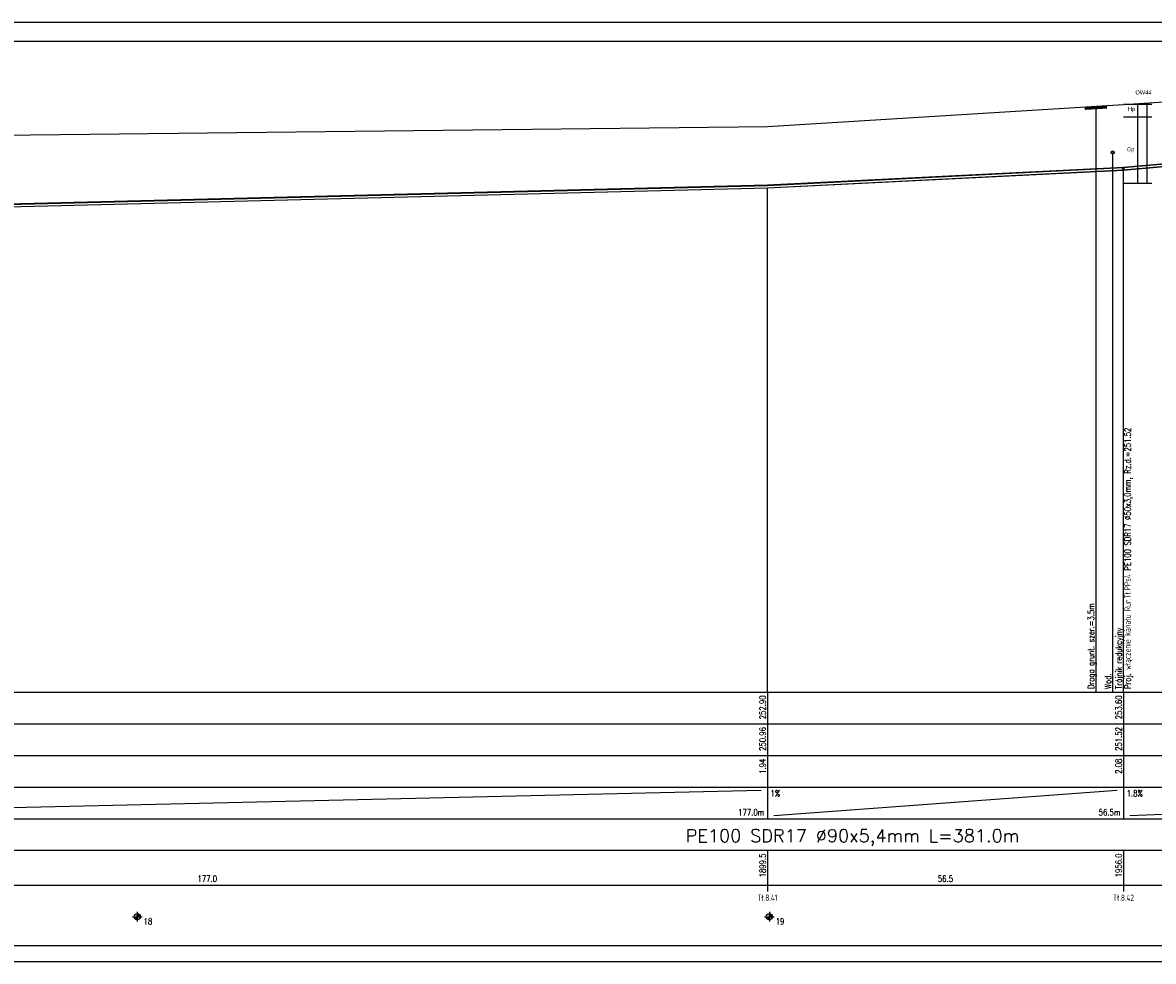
# Model space of a CAD drawing. Header units: metres. Extents: x -25 to 2175, y -3394 to -342.
# Tile 31 of 52: x 333 to 691, y -1563 to -1266. Entities that reach past the tile are written whole.
import ezdxf
from ezdxf.enums import TextEntityAlignment as Align

# ---------------------------------------------------------------- set-up
doc = ezdxf.new("R2010")
doc.units = ezdxf.units.M
doc.header["$LTSCALE"] = 0.2
doc.layers.get('0').update_dxf_attribs({"color": 8, "linetype": 'CONTINUOUS'})
for name, color, linetype in [('gleba', 20, 'CONTINUOUS'), ('Linie_tabeli', 7, 'CONTINUOUS'), ('Pomocnicza', 1, 'CONTINUOUS'), ('Pompownia_P8_Liczby', 7, 'CONTINUOUS'), ('Pompownia_P8_Linie_opisowe', 7, 'CONTINUOUS'), ('Pompownia_P8_Linie_tabeli', 7, 'CONTINUOUS'), ('Pompownia_P8_Odcinki', 7, 'CONTINUOUS'), ('Pompownia_P8_Opis_PZ', 7, 'CONTINUOUS'), ('Pompownia_P8_Opis_uzbr_n', 7, 'CONTINUOUS'), ('Pompownia_P8_Opis_wl', 7, 'CONTINUOUS'), ('Pompownia_P8_Teren_istn', 3, 'CONTINUOUS'), ('Pompownia_P8_Uzbr_nadz', 7, 'CONTINUOUS'), ('Pompownia_P8_Uzbr_podz', 7, 'CONTINUOUS'), ('Pompownia_P8_Wezly', 7, 'CONTINUOUS'), ('warstwa_nr_0', 8, 'CONTINUOUS')]:
    doc.layers.add(name, color=color, linetype=linetype)
doc.styles.get("Standard").update_dxf_attribs({"font": 'simplex.shx'})

msp = doc.modelspace()

# ---------------------------------------------------------------- linework, layer by layer
at = {"layer": 'Linie_tabeli'}
for p, q in [((681.38, -1291.83), (690.38, -1291.83)), ((681.38, -1295.83), (690.38, -1295.83)), ((681.38, -1316.83), (690.38, -1316.83))]:
    msp.add_line(p, q, dxfattribs=at)
msp.add_lwpolyline([(0.29, -1558.06), (2169.29, -1558.06), (2169.29, -1272.06), (0.29, -1272.06)], close=True, dxfattribs=at)
at = {"layer": 'Pomocnicza'}
for points in [[(685.82, -1291.83), (685.82, -1316.83)], [(688.82, -1291.83), (688.82, -1306.83)], [(688.82, -1291.83), (688.82, -1316.83)]]:
    msp.add_lwpolyline(points, dxfattribs=at)
at = {"layer": 'Pompownia_P8_Liczby'}
for p, q in [((367.85, -1548.92), (370.85, -1548.92)), ((368.35, -1548.99), (370.35, -1548.85)), ((368.36, -1549.06), (370.34, -1548.78)), ((368.37, -1549.13), (370.33, -1548.72)), ((368.39, -1549.2), (370.31, -1548.65)), ((368.41, -1549.27), (370.29, -1548.58)), ((368.44, -1549.33), (370.26, -1548.52)), ((368.47, -1549.39), (370.23, -1548.45)), ((368.5, -1549.45), (370.2, -1548.39)), ((368.54, -1549.51), (370.16, -1548.34)), ((368.58, -1549.57), (370.12, -1548.28)), ((368.63, -1549.62), (370.07, -1548.23)), ((368.68, -1549.67), (370.02, -1548.18)), ((368.73, -1549.71), (369.97, -1548.14)), ((368.79, -1549.75), (369.91, -1548.09)), ((368.85, -1549.79), (369.85, -1548.06)), ((368.91, -1549.82), (369.79, -1548.02)), ((368.98, -1549.85), (369.72, -1548)), ((369.04, -1549.87), (369.66, -1547.97)), ((369.11, -1549.89), (369.59, -1547.95)), ((369.18, -1549.91), (369.52, -1547.94)), ((369.25, -1549.92), (369.45, -1547.93)), ((369.32, -1549.92), (369.39, -1547.92)), ((369.35, -1547.42), (369.35, -1550.42)), ((567.85, -1548.92), (570.85, -1548.92)), ((568.35, -1548.99), (570.35, -1548.85)), ((568.36, -1549.06), (570.34, -1548.78)), ((568.37, -1549.13), (570.33, -1548.72)), ((568.39, -1549.2), (570.31, -1548.65)), ((568.41, -1549.27), (570.29, -1548.58)), ((568.44, -1549.33), (570.26, -1548.52)), ((568.47, -1549.39), (570.23, -1548.45)), ((568.5, -1549.45), (570.2, -1548.39)), ((568.54, -1549.51), (570.16, -1548.34)), ((568.58, -1549.57), (570.12, -1548.28)), ((568.63, -1549.62), (570.07, -1548.23)), ((568.68, -1549.67), (570.02, -1548.18)), ((568.73, -1549.71), (569.97, -1548.14)), ((568.79, -1549.75), (569.91, -1548.09)), ((568.85, -1549.79), (569.85, -1548.06)), ((568.91, -1549.82), (569.79, -1548.02)), ((568.98, -1549.85), (569.72, -1548)), ((569.04, -1549.87), (569.66, -1547.97)), ((569.11, -1549.89), (569.59, -1547.95)), ((569.18, -1549.91), (569.52, -1547.94)), ((569.25, -1549.92), (569.45, -1547.93)), ((569.32, -1549.92), (569.39, -1547.92)), ((569.35, -1547.42), (569.35, -1550.42))]:
    msp.add_line(p, q, dxfattribs=at)
for centre in [(369.35, -1548.92), (569.35, -1548.92)]:
    msp.add_circle(centre, 1, dxfattribs=at)
at = {"layer": 'Pompownia_P8_Linie_opisowe'}
for p, q in [((672.63, -1292.47), (672.63, -1477.92)), ((677.95, -1307.14), (677.95, -1477.92))]:
    msp.add_line(p, q, dxfattribs=at)
at = {"layer": 'Pompownia_P8_Linie_tabeli'}
for p, q in [((104.33, -1477.92), (1882.09, -1477.92)), ((568.7, -1477.92), (568.7, -1507.92)), ((681.38, -1477.92), (681.38, -1507.92)), ((104.33, -1487.92), (1882.09, -1487.92)), ((104.33, -1497.92), (1882.09, -1497.92)), ((104.33, -1507.92), (1882.09, -1507.92)), ((216.31, -1516.92), (566.7, -1508.92)), ((568.7, -1507.92), (568.7, -1517.92)), ((570.7, -1516.92), (679.38, -1508.92)), ((681.38, -1507.92), (681.38, -1517.92)), ((683.38, -1516.92), (863.92, -1508.92)), ((104.33, -1517.92), (1882.09, -1517.92)), ((104.33, -1527.92), (1882.09, -1527.92)), ((568.7, -1527.92), (568.7, -1540.92)), ((681.38, -1527.92), (681.38, -1540.92)), ((104.33, -1538.92), (1882.09, -1538.92))]:
    msp.add_line(p, q, dxfattribs=at)
for points in [[(681.38, -1477.92), (681.38, -1312.73)], [(568.7, -1477.92), (568.7, -1318.36)]]:
    msp.add_lwpolyline(points, dxfattribs=at)
at = {"layer": 'Pompownia_P8_Odcinki'}
for points in [[(681.38, -1311.94), (864.92, -1295.42), (864.92, -1295.36), (681.38, -1311.88)], [(681.38, -1312.73), (864.92, -1296.21), (864.92, -1296.26), (681.38, -1312.78)], [(568.7, -1317.57), (681.38, -1311.94), (681.38, -1311.88), (568.7, -1317.52)], [(568.7, -1318.36), (681.38, -1312.73), (681.38, -1312.78), (568.7, -1318.42)], [(214.31, -1326.43), (568.7, -1317.57), (568.7, -1317.52), (214.31, -1326.37)], [(214.31, -1327.22), (568.7, -1318.36), (568.7, -1318.42), (214.31, -1327.27)]]:
    msp.add_lwpolyline(points, close=True, dxfattribs=at)
at = {"layer": 'Pompownia_P8_Opis_wl'}
for radius in [0.25, 0.22]:
    msp.add_circle((681.38, -1312.51), radius, dxfattribs=at)
at = {"layer": 'Pompownia_P8_Teren_istn'}
msp.add_lwpolyline([(104.33, -1309.92), (193.67, -1315.92), (214.31, -1302.92), (568.7, -1298.92), (681.38, -1291.92), (865.92, -1279.92), (911.71, -1276.92), (916.38, -1276.92), (1020.41, -1279.92), (1155.85, -1295.92), (1215.97, -1300.92)], dxfattribs=at)
at = {"layer": 'Pompownia_P8_Uzbr_nadz'}
msp.add_lwpolyline([(669.13, -1293.18, 1, 1, 0), (676.13, -1292.75, 1, 1, 0)], format="xyseb", dxfattribs=at)
at = {"layer": 'Pompownia_P8_Uzbr_podz'}
for radius in [0.472, 0.45]:
    msp.add_circle((677.95, -1307.14), radius, dxfattribs=at)
at = {"layer": 'Pompownia_P8_Wezly'}
for p, q in [((681.38, -1311.88), (681.38, -1311.88)), ((681.38, -1311.88), (681.38, -1311.88)), ((681.38, -1311.88), (681.38, -1312.78)), ((681.38, -1312.78), (681.38, -1311.88)), ((681.38, -1311.94), (681.38, -1311.94)), ((681.38, -1311.94), (681.38, -1311.94)), ((681.38, -1312.73), (681.38, -1312.73)), ((681.38, -1312.73), (681.38, -1312.73)), ((681.38, -1312.78), (681.38, -1312.78)), ((681.38, -1312.78), (681.38, -1312.78))]:
    msp.add_line(p, q, dxfattribs=at)
at = {"layer": 'warstwa_nr_0'}
msp.add_lwpolyline([(-24.71, -1563.06), (2175.29, -1563.06), (2175.29, -1266.06), (-24.71, -1266.06)], close=True, dxfattribs=at)

# ---------------------------------------------------------------- texts
at = {"insert": (685.16, -1285.32), "char_height": 1.3, "width": 11.4659, "attachment_point": 1}
msp.add_mtext('{\\fArial Narrow|b0|i0|c238|p0;\\POW44}', dxfattribs=at)
at = {"layer": 'gleba', "char_height": 1.3, "width": 11.5025, "attachment_point": 3}
for s, insert in [('{\\fArial Narrow|b0|i0|c238|p34;Hp}', (685.07, -1292.72)), ('{\\fArial Narrow|b0|i0|c238|p34;Gp}', (684.83, -1305.47))]:
    msp.add_mtext(s, dxfattribs=dict(at, insert=insert))
at = {"layer": 'Pompownia_P8_Liczby', "width": 0.8}
for s, p in [('252.90', (568.2, -1478.92)), ('253.60', (680.88, -1478.92)), ('250.96', (568.2, -1488.92)), ('251.52', (680.88, -1488.92)), ('1.94', (568.2, -1498.92)), ('2.08', (680.88, -1498.92)), ('1899.5', (568.2, -1528.92)), ('1956.0', (680.88, -1528.92))]:
    msp.add_text(s, height=2, rotation=90, dxfattribs=at).set_placement(p, align=Align.RIGHT)
for s, p in [('1%', (569.7, -1510.92)), ('1.8%', (682.38, -1510.92)), ('18', (371.35, -1551.42)), ('19', (571.35, -1551.42))]:
    msp.add_text(s, height=2, dxfattribs=at).set_placement(p)
for s, p in [('177.0m', (567.7, -1516.92)), ('56.5m', (680.38, -1516.92))]:
    msp.add_text(s, height=2, dxfattribs=at).set_placement(p, align=Align.RIGHT)
at = {"layer": 'Pompownia_P8_Liczby', "width": 0.942857}
msp.add_text('PE100 SDR17 %%C90x5,4mm L=381.0m', height=4, dxfattribs=at).set_placement((542.85, -1525.3), (648.45, -1525.3), align=Align.FIT)
at = {"layer": 'Pompownia_P8_Liczby', "width": 0.8}
for s, p in [('177.0', (391.51, -1537.92)), ('56.5', (625.04, -1537.92)), ('Tł.8.41', (568.7, -1543.92)), ('Tł.8.42', (681.38, -1543.92))]:
    msp.add_text(s, height=2, dxfattribs=at).set_placement(p, align=Align.CENTER)
at = {"layer": 'Pompownia_P8_Opis_PZ', "width": 0.8}
msp.add_text('Trójnik redukcyjny', height=2, rotation=90, dxfattribs=at).set_placement((680.88, -1476.92))
at = {"layer": 'Pompownia_P8_Opis_uzbr_n', "width": 0.8}
for s, p in [('Droga grunt. szer.=3.5m', (672.13, -1476.92)), ('Wod.', (677.45, -1476.92))]:
    msp.add_text(s, height=2, rotation=90, dxfattribs=at).set_placement(p)
at = {"layer": 'Pompownia_P8_Opis_wl', "width": 0.8}
msp.add_text('Proj. włączenie kanału Rur.Tł.PPs4 PE100 SDR17 %%c50x3,0mm, Rz.d.=251.52', height=2, rotation=90, dxfattribs=at).set_placement((683.68, -1476.92))

doc.saveas('drawing.dxf')
